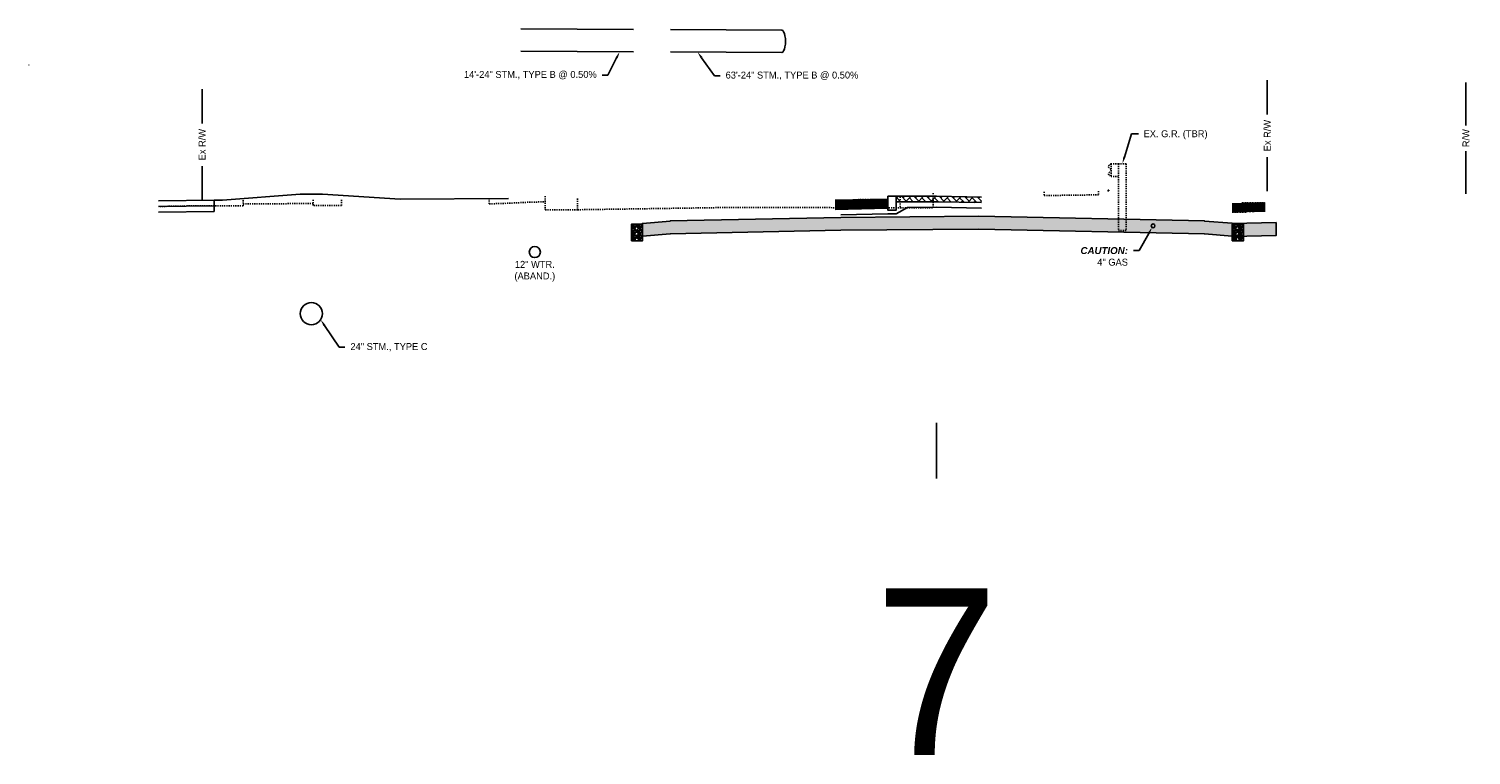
# Model space of a CAD drawing. Header units: feet. Extents: x 161250 to 169758, y 287353 to 289076.
# Tile 32 of 36: x 168866 to 168996, y 288201 to 288266. Entities that reach past the tile are written whole.
import ezdxf
from ezdxf import colors
from ezdxf.entities.mleader import LeaderData, LeaderLine
from ezdxf.math import Vec2, Vec3

# ---------------------------------------------------------------- set-up
doc = ezdxf.new("R2010")
doc.units = ezdxf.units.FT
doc.header["$MEASUREMENT"] = 0
doc.linetypes.add('OhDOT_USTN2', pattern=[0.11, 0.069, -0.041])
doc.layers.add('DR_P_Storm_Sewer', color=1, linetype='Continuous', true_color=0xff0000)
for name, color, linetype in [('DR_P_Text', 1, 'Continuous'), ('PV_P_Curb', 6, 'Continuous'), ('RD_P_Text', 1, 'Continuous'), ('RD_X_GR_Rt', 133, 'grrtex'), ('RD_X_Text', 9, 'Continuous'), ('RW_P_Fee_RW', 10, 'rowpr'), ('RW_X_Fee_RW', 50, 'rowex'), ('SC_Shading1', 247, 'Continuous'), ('UT_X_Gas', 52, 'gasex'), ('UT_X_Gas_Text', 56, 'Continuous'), ('UT_X_Water_Text', 142, 'Continuous'), ('XS_P_Curb', 6, 'Continuous'), ('XS_X_Ground_Line', 180, 'OhDOT_USTN2')]:
    doc.layers.add(name, color=color, linetype=linetype)
doc.layers.add('VIEWPORT', color=232, linetype='Continuous', plot=False)
doc.styles.add('Slanted', font='font31.shx', dxfattribs={"height": 0.1})
doc.styles.add('Slanted-Normal', font='font31.shx', dxfattribs={"height": 0.1})
doc.styles.get("Standard").update_dxf_attribs({"font": 'font31.shx'})
doc.styles.add('Straight-Normal', font='font30.shx', dxfattribs={"height": 0.1})
doc.linetypes.add('gasex', pattern='A,0.15,-0.2,0.15,-0.2,0.15,-0.1,["G",Straight-Normal,S=1,R=0,X=0,Y=-0.06],-0.15,0.15,-0.2,0.15,-0.2', length=1.8)
doc.linetypes.add('grrtex', pattern='A,0,[1,GRREX,S=1,R=0,X=0,Y=0],-0.3125', length=0.3125)
doc.linetypes.add('rowex', pattern='A,0.75,-0.05,["Ex R/W",Straight-Normal,S=1,R=0,X=0,Y=-0.06],-0.7,0.75,-0.3,0.75,-0.3,0.75,-0.3,0.75,-0.3', length=5.7)
doc.linetypes.add('rowpr', pattern='A,1.95,-0.05,["R/W",Slanted,S=1,R=0,X=0,Y=-0.06],-0.4,1.95', length=4.35)

msp = doc.modelspace()

# ---------------------------------------------------------------- hatches: boundary and pattern name
at = {"layer": 'SC_Shading1'}
h = msp.add_hatch(dxfattribs=at)
h.set_pattern_fill('AR-HBONE', color=256, scale=0.1)
h.set_pattern_definition([(45, (1114.93085, 296.44197), (0, 0.56568542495), [1.2, -0.4]), (135, (1115.2137, 296.7248), (4e-17, 0.56568542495), [1.2, -0.4])])
h.paths.add_polyline_path([(168944.14, 288251.403), (168947.756, 288251.41), (168951.816, 288251.329), (168951.816, 288250.829), (168947.756, 288250.91), (168944.14, 288250.903)])
at = {"layer": 'SC_Shading1', "true_color": 0x7ac1d6}
h = msp.add_hatch(dxfattribs=at)
h.set_pattern_fill('BOX', color=133, scale=0.3)
h.paths.add_polyline_path([(168938.644, 288250.227), (168943.376, 288250.322), (168943.376, 288251.155), (168938.644, 288251.06)])
h = msp.add_hatch(dxfattribs=at)
h.set_pattern_fill('BOX', color=133, scale=0.3)
h.paths.add_polyline_path([(168974.361, 288249.949), (168977.31, 288250.008), (168977.31, 288250.842), (168974.361, 288250.783)])
at = {"layer": 'SC_Shading1'}
h = msp.add_hatch(dxfattribs=at)
h.set_pattern_fill('GRAVEL', color=256, scale=0.5)
h.set_pattern_definition([(228.012787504, (1348.98613, 28.741286), (-4, -4.5), [0.067268, -6.6595440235]), (184.969740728, (1348.941129, 28.691286), (6, 0.5), [0.115434, -11.4279623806]), (132.510447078, (1348.82613, 28.681286), (5, -5.5), [0.081394, -8.05801629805]), (267.273689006, (1348.63113, 28.556286), (0.5, 10), [0.105119, -10.4067790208]), (292.833654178, (1348.62613, 28.451286), (-2.5, 6), [0.1030775, -10.20468656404]), (357.273689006, (1348.66613, 28.356286), (-10, 0.5), [0.105119, -10.4067790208]), (37.694240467, (1348.771129, 28.351286), (-6.5, -5), [0.1390145, -13.76242427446]), (72.255328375, (1348.881129, 28.436286), (3.5, 11), [0.131244, -12.9931607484]), (121.429565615, (1348.92113, 28.561286), (-4, 6.5), [0.105475, -10.4420365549]), (175.236358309, (1348.86613, 28.651286), (5.5, -0.5), [0.120416, -5.9003812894]), (222.397437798, (1348.746129, 28.661286), (-6, -5.5), [0.155724, -15.4166875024]), (138.814074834, (1349.12613, 28.551286), (-3.5, 3), [0.0531505, -5.2619224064]), (171.46923439, (1349.08613, 28.586286), (6.5, -1), [0.1011185, -10.0107557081]), (225, (1348.98613, 28.6013), (-6e-17, -0.5), [0.0707105, -0.6363962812]), (203.198590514, (1348.95113, 28.661286), (2.5, 1), [0.038079, -3.7698075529]), (291.801409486, (1348.91613, 28.64629), (-0.5, 1.5), [0.0538515, -2.6387309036]), (30.963756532, (1348.93613, 28.59629), (1.5, 1), [0.0874645, -2.8280114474]), (161.565051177, (1349.01113, 28.64129), (1, -0.5), [0.0632455, -1.5178933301]), (16.389540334, (1348.62613, 28.646286), (5, 1.5), [0.0886, -8.7714225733]), (70.346175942, (1348.71113, 28.671286), (-2.0000000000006, -5.5000000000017), [0.0743305, -7.35870387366]), (293.198590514, (1349.01113, 28.741286), (-1, 2.5), [0.0761575, -3.7317290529]), (343.610459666, (1349.04113, 28.671286), (-5, 1.5), [0.0886, -8.7714225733]), (339.44395478, (1348.62613, 28.336286), (-2.5, 1), [0.08544, -4.18656187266]), (294.775140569, (1348.70613, 28.306286), (-2.5, 5.5), [0.071589, -7.08732153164]), (66.801409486, (1349.01613, 28.241286), (1, 2.5), [0.0761575, -3.7317290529]), (17.354024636, (1349.04613, 28.311286), (-6.5, -2), [0.0838155, -8.2977118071]), (69.44395478, (1348.77113, 28.241286), (-1, -2.5), [0.04272, -4.22928187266]), (101.309932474, (1348.98613, 28.24129), (-0.5, 2), [0.025495, -2.5240147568]), (165.96375653, (1348.98113, 28.26629), (1.5, -0.5), [0.1030775, -1.9584753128]), (186.009005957, (1348.88113, 28.291286), (5, 0.5), [0.095525, -9.4569615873]), (303.690067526, (1348.93613, 28.55129), (-0.5, 1), [0.072111, -1.7306646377]), (353.157226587, (1348.976129, 28.491286), (8.5, -1), [0.125897, -12.463781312]), (60.945395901, (1349.10113, 28.476286), (-2, -3.5), [0.051478, -5.0963370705]), (90, (1349.12613, 28.5213), (-0.5, 0.5), [0.03, -0.47]), (120.256437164, (1348.87113, 28.306286), (2, -3.5), [0.069462, -6.8767599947]), (48.012787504, (1348.83613, 28.366286), (4, 4.5), [0.134536, -6.5922760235]), (0, (1348.92613, 28.4663), (0.5, 0.5), [0.13, -0.37]), (325.304846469, (1349.05613, 28.466286), (5, -3.5), [0.079057, -7.8266371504]), (254.0546041, (1349.12113, 28.421286), (-0.5, -2), [0.072801, -3.56725394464]), (207.645975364, (1349.101129, 28.351286), (-9.5, -5), [0.1185325, -11.7347370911]), (175.42607874, (1348.996129, 28.296286), (-6.5, 0.5), [0.1253995, -12.414536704])])
edge = h.paths.add_edge_path()
edge.add_arc((168920.803, 288247.55), 0.166, 0, 360)
h.paths.add_polyline_path([(168920.303, 288247.384), (168920.803, 288247.384), (168921.303, 288247.384), (168921.303, 288248.884), (168920.303, 288248.884)])
h = msp.add_hatch(dxfattribs=at)
h.set_pattern_fill('ZIGZAG', color=256, scale=4)
h.set_pattern_definition([(0, (0, 0), (0.5, 0.5), [0.5, -0.5]), (90, (0.5, 0), (-0.5, 0.5), [0.5, -0.5])])
h.paths.add_polyline_path([(168921.303, 288247.807), (168921.303, 288248.967), (168923.802, 288249.176), (168923.802, 288249.196), (168939.143, 288249.502), (168951.566, 288249.599), (168971.861, 288249.193), (168971.861, 288249.173), (168974.358, 288248.973), (168974.361, 288248.972), (168974.361, 288248.949), (168978.31, 288249.028), (168978.31, 288247.868), (168974.361, 288247.789), (168974.361, 288247.812), (168974.358, 288247.813), (168971.861, 288248.013), (168971.861, 288248.033), (168951.566, 288248.439), (168939.143, 288248.342), (168923.802, 288248.036), (168923.802, 288248.016)])
h = msp.add_hatch(dxfattribs=at)
h.set_pattern_fill('GRAVEL', color=256, scale=0.5)
h.set_pattern_definition([(228.012787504, (1403.04358, 28.74994), (-4, -4.5), [0.067268, -6.6595440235]), (184.969740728, (1402.99858, 28.69994), (6, 0.5), [0.115434, -11.4279623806]), (132.510447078, (1402.88358, 28.68994), (5, -5.5), [0.081394, -8.05801629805]), (267.273689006, (1402.68858, 28.56494), (0.5, 10), [0.105119, -10.4067790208]), (292.833654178, (1402.68358, 28.45994), (-2.5, 6), [0.1030775, -10.20468656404]), (357.273689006, (1402.72358, 28.36494), (-10, 0.5), [0.105119, -10.4067790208]), (37.694240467, (1402.82858, 28.35994), (-6.5, -5), [0.1390145, -13.76242427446]), (72.255328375, (1402.93858, 28.44494), (3.5, 11), [0.131244, -12.9931607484]), (121.429565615, (1402.97858, 28.56994), (-4, 6.5), [0.105475, -10.4420365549]), (175.236358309, (1402.92358, 28.65994), (5.5, -0.5), [0.120416, -5.9003812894]), (222.397437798, (1402.803579, 28.66994), (-6, -5.5), [0.155724, -15.4166875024]), (138.814074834, (1403.18358, 28.55994), (-3.5, 3), [0.0531505, -5.2619224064]), (171.46923439, (1403.14358, 28.59494), (6.5, -1), [0.1011185, -10.0107557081]), (225, (1403.04358, 28.60994), (-6e-17, -0.5), [0.0707105, -0.6363962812]), (203.198590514, (1403.00858, 28.66994), (2.5, 1), [0.038079, -3.7698075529]), (291.801409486, (1402.97358, 28.65494), (-0.5, 1.5), [0.0538515, -2.6387309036]), (30.963756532, (1402.99358, 28.60494), (1.5, 1), [0.0874645, -2.8280114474]), (161.565051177, (1403.06858, 28.64994), (1, -0.5), [0.0632455, -1.5178933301]), (16.389540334, (1402.68358, 28.65494), (5, 1.5), [0.0886, -8.7714225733]), (70.346175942, (1402.76858, 28.67994), (-2.0000000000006, -5.5000000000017), [0.0743305, -7.35870387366]), (293.198590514, (1403.06858, 28.74994), (-1, 2.5), [0.0761575, -3.7317290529]), (343.610459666, (1403.09858, 28.67994), (-5, 1.5), [0.0886, -8.7714225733]), (339.44395478, (1402.68358, 28.34494), (-2.5, 1), [0.08544, -4.18656187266]), (294.775140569, (1402.76358, 28.31494), (-2.5, 5.5), [0.071589, -7.08732153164]), (66.801409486, (1403.07358, 28.24994), (1, 2.5), [0.0761575, -3.7317290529]), (17.354024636, (1403.10358, 28.31994), (-6.5, -2), [0.0838155, -8.2977118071]), (69.44395478, (1402.82858, 28.24994), (-1, -2.5), [0.04272, -4.22928187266]), (101.309932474, (1403.04358, 28.24994), (-0.5, 2), [0.025495, -2.5240147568]), (165.96375653, (1403.03858, 28.27494), (1.5, -0.5), [0.1030775, -1.9584753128]), (186.009005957, (1402.93858, 28.29994), (5, 0.5), [0.095525, -9.4569615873]), (303.690067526, (1402.99358, 28.55994), (-0.5, 1), [0.072111, -1.7306646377]), (353.157226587, (1403.03358, 28.49994), (8.5, -1), [0.125897, -12.463781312]), (60.945395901, (1403.15858, 28.48494), (-2, -3.5), [0.051478, -5.0963370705]), (90, (1403.1836, 28.52994), (-0.5, 0.5), [0.03, -0.47]), (120.256437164, (1402.92858, 28.31494), (2, -3.5), [0.069462, -6.8767599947]), (48.012787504, (1402.89358, 28.37494), (4, 4.5), [0.134536, -6.5922760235]), (0, (1402.9836, 28.47494), (0.5, 0.5), [0.13, -0.37]), (325.304846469, (1403.11358, 28.47494), (5, -3.5), [0.079057, -7.8266371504]), (254.0546041, (1403.17858, 28.42994), (-0.5, -2), [0.072801, -3.56725394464]), (207.645975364, (1403.15858, 28.35994), (-9.5, -5), [0.1185325, -11.7347370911]), (175.42607874, (1403.05358, 28.30494), (-6.5, 0.5), [0.1253995, -12.414536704])])
edge = h.paths.add_edge_path()
edge.add_arc((168974.861, 288247.559), 0.166, 0, 360)
h.paths.add_polyline_path([(168974.361, 288247.393), (168974.861, 288247.393), (168975.361, 288247.393), (168975.361, 288248.893), (168974.361, 288248.893)])

# ---------------------------------------------------------------- linework, layer by layer
at = {"layer": 'DR_P_Storm_Sewer', "flags": 128}
for points in [[(168910.364, 288266.466), (168920.507, 288266.392)], [(168923.831, 288266.392), (168933.831, 288266.342)], [(168910.364, 288264.466), (168920.507, 288264.392)], [(168923.831, 288264.392), (168933.831, 288264.342)], [(168866.101, 288263.239), (168866.101, 288263.189)]]:
    msp.add_lwpolyline(points, dxfattribs=at)
at = {"layer": 'DR_P_Storm_Sewer'}
for centre, radius in [((168920.803, 288247.55), 0.166), ((168974.861, 288247.559), 0.166), ((168891.515, 288240.846), 1)]:
    msp.add_circle(centre, radius, dxfattribs=at)
msp.add_ellipse((168933.831, 288265.342), major_axis=(0, -1), ratio=0.337789, start_param=6.2798074, end_param=9.424778, dxfattribs=at)
at = {"layer": 'PV_P_Curb', "flags": 128}
msp.add_lwpolyline([(168921.303, 288247.807), (168921.303, 288248.967), (168923.802, 288249.176), (168923.802, 288249.196), (168939.143, 288249.502), (168951.566, 288249.599), (168971.861, 288249.193), (168971.861, 288249.173), (168974.358, 288248.973), (168974.361, 288248.972), (168974.361, 288248.949), (168978.31, 288249.028), (168978.31, 288247.868), (168974.361, 288247.789), (168974.361, 288247.812), (168974.358, 288247.813), (168971.861, 288248.013), (168971.861, 288248.033), (168951.566, 288248.439), (168939.143, 288248.342), (168923.802, 288248.036), (168923.802, 288248.016)], close=True, dxfattribs=at)
at = {"layer": 'RD_X_GR_Rt', "linetype": 'OhDOT_USTN2', "flags": 128}
for points in [[(168963.475, 288254.335), (168963.475, 288253.168)], [(168964.141, 288254.335), (168963.475, 288254.335)], [(168964.808, 288254.335), (168964.141, 288254.335)], [(168964.141, 288254.335), (168964.141, 288251.918)], [(168964.808, 288254.335), (168964.808, 288251.918)], [(168964.141, 288253.168), (168963.475, 288253.168)], [(168964.141, 288251.918), (168964.141, 288248.335)], [(168964.808, 288251.918), (168964.808, 288248.335)], [(168964.808, 288248.335), (168964.141, 288248.335)]]:
    msp.add_lwpolyline(points, dxfattribs=at)
at = {"layer": 'RD_X_GR_Rt', "linetype": 'OhDOT_USTN2'}
msp.add_spline([(168963.475, 288254.335), (168963.227, 288254.044), (168963.465, 288253.749), (168963.227, 288253.468), (168963.475, 288253.168)], degree=3, dxfattribs=at)
at = {"layer": 'RD_X_Text'}
msp.add_circle((168963.222, 288251.918), 0.04, dxfattribs=at)
at = {"layer": 'RW_P_Fee_RW', "flags": 128}
for points in [[(168995.389, 288257.755), (168995.389, 288261.629)], [(168995.389, 288251.629), (168995.389, 288255.471)]]:
    msp.add_lwpolyline(points, dxfattribs=at)
at = {"layer": 'RW_X_Fee_RW', "linetype": 'Continuous', "flags": 128}
for points in [[(168977.516, 288258.766), (168977.516, 288261.862)], [(168881.686, 288257.954), (168881.686, 288261.05)], [(168881.686, 288251.05), (168881.686, 288254.105)], [(168977.516, 288251.862), (168977.516, 288254.917)]]:
    msp.add_lwpolyline(points, dxfattribs=at)
at = {"layer": 'UT_X_Gas'}
msp.add_circle((168967.24, 288248.742), 0.166, dxfattribs=at)
at = {"layer": 'UT_X_Water_Text'}
msp.add_circle((168911.62, 288246.38), 0.5, dxfattribs=at)
at = {"layer": 'VIEWPORT', "flags": 128}
msp.add_lwpolyline([(168947.756, 288231.006), (168947.756, 288226.006)], dxfattribs=at)
at = {"layer": 'XS_P_Curb', "flags": 128}
for points in [[(168883.515, 288251.052), (168890.515, 288251.592), (168892.515, 288251.592), (168899.515, 288251.149)], [(168944.14, 288251.403), (168947.756, 288251.41)], [(168947.756, 288251.41), (168951.816, 288251.329)], [(168882.787, 288251.047), (168877.756, 288250.982)], [(168882.787, 288250.547), (168877.756, 288250.482)], [(168882.787, 288250.047), (168877.756, 288249.982)], [(168882.787, 288251.047), (168883.515, 288251.052)], [(168882.787, 288251.047), (168882.787, 288250.547), (168882.787, 288250.047)], [(168899.515, 288251.149), (168909.246, 288251.208)], [(168943.376, 288251.155), (168938.644, 288251.06)], [(168943.376, 288250.322), (168938.644, 288250.227)], [(168945.161, 288250.405), (168944.139, 288249.819)], [(168944.14, 288250.903), (168947.756, 288250.91)], [(168945.161, 288250.405), (168947.756, 288250.41)], [(168947.756, 288250.91), (168951.816, 288250.829)], [(168947.756, 288250.41), (168951.816, 288250.329)], [(168943.376, 288249.822), (168939.145, 288249.737)], [(168943.376, 288249.822), (168944.139, 288249.819)]]:
    msp.add_lwpolyline(points, dxfattribs=at)
for points in [[(168943.376, 288251.405), (168943.376, 288251.155), (168943.376, 288250.155), (168944.139, 288250.153), (168944.14, 288251.403)], [(168920.303, 288247.384), (168921.303, 288247.384), (168921.303, 288248.884), (168920.303, 288248.884)], [(168974.361, 288247.393), (168975.361, 288247.393), (168975.361, 288248.893), (168974.361, 288248.893)]]:
    msp.add_lwpolyline(points, close=True, dxfattribs=at)
at = {"layer": 'XS_X_Ground_Line', "flags": 128}
for points in [[(168912.556, 288251.415), (168912.556, 288250.19)], [(168944.496, 288251.35), (168944.496, 288250.35)], [(168947.47, 288251.679), (168947.47, 288250.35)], [(168957.435, 288251.799), (168957.435, 288251.466)], [(168962.34, 288251.533), (168957.435, 288251.466)], [(168962.34, 288251.866), (168962.34, 288251.533)], [(168885.377, 288250.542), (168882.787, 288250.547), (168881.291, 288250.55), (168877.756, 288250.482)], [(168885.377, 288251.042), (168885.377, 288250.709)], [(168885.377, 288251.042), (168885.377, 288250.542)], [(168891.68, 288250.754), (168885.377, 288250.709)], [(168891.68, 288251.087), (168891.68, 288250.587)], [(168894.23, 288250.571), (168891.68, 288250.587)], [(168894.23, 288251.071), (168894.23, 288250.571)], [(168907.526, 288251.221), (168907.526, 288250.721)], [(168907.526, 288250.721), (168908.897, 288250.762), (168910.214, 288250.823), (168910.97, 288250.862), (168911.385, 288250.873), (168911.838, 288250.887), (168912.556, 288250.915)], [(168915.465, 288250.19), (168912.556, 288250.19)], [(168915.465, 288251.19), (168915.465, 288250.19)], [(168915.465, 288250.19), (168922.6, 288250.298), (168929.735, 288250.406), (168936.072, 288250.385), (168940.937, 288250.369), (168944.496, 288250.35)], [(168944.496, 288250.35), (168947.47, 288250.35)]]:
    msp.add_lwpolyline(points, dxfattribs=at)

# ---------------------------------------------------------------- texts
at = {"layer": 'RW_P_Fee_RW', "insert": (168995.389, 288256.629), "char_height": 0.625, "attachment_point": 5, "rotation": 90}
msp.add_mtext_dynamic_manual_height_columns('R/W', width=4.5665, gutter_width=10, heights=[0], dxfattribs=at)
at = {"layer": 'RW_X_Fee_RW', "char_height": 0.625, "attachment_point": 5, "rotation": 90}
for insert in [(168977.516, 288256.862), (168881.686, 288256.05)]:
    msp.add_mtext_dynamic_manual_height_columns('Ex R/W', width=9.60773, gutter_width=10, heights=[0], dxfattribs=dict(at, insert=insert))
at = {"layer": 'UT_X_Water_Text', "insert": (168911.62, 288245.589), "char_height": 0.625, "attachment_point": 2}
msp.add_mtext_dynamic_manual_height_columns('12" WTR.\\P(ABAND.)', width=4.5, gutter_width=10, heights=[0], dxfattribs=at)
at = {"layer": 'VIEWPORT', "insert": (168947.756, 288208.62), "char_height": 15, "attachment_point": 5}
msp.add_mtext_dynamic_manual_height_columns('7', width=45.95559, gutter_width=10, heights=[0], dxfattribs=at)

# ---------------------------------------------------------------- leaders
at = {"layer": 'DR_P_Text'}
ml = msp.add_multileader_mtext('Standard', dxfattribs=at)
ml.set_content('14\'-24" STM., TYPE B @ 0.50%', color=256, style='Slanted-Normal')
ml.set_leader_properties()
ml.build(insert=Vec2(0, 0))
ml.multileader.update_dxf_attribs({"dogleg_length": 0.1, "arrow_head_size": 0.625, "scale": 5})
ctx = ml.context
ctx.base_point, ctx.scale, ctx.char_height, ctx.arrow_head_size, ctx.landing_gap_size, ctx.plane_origin = Vec3(168902.639, 288262.296), 5, 0.625, 0.625, 0.5, Vec3(168930.132, 288263.699)
ctx.text_align_type = 2
notes = []
notes.append((ctx, [(1, (1, 1, 0), (168918.186, 288262.296), (-1, 0), 0.5, [(0, [(168919.256, 288264.401)], 0, [])])]))
ctx.mtext.insert, ctx.mtext.alignment, ctx.mtext.flow_direction = Vec3(168917.186, 288262.678), 3, 5
ml = msp.add_multileader_mtext('Standard', dxfattribs=at)
ml.set_content('63\'-24" STM., TYPE B @ 0.50%', color=256, style='Slanted-Normal')
ml.set_leader_properties()
ml.build(insert=Vec2(0, 0))
ml.multileader.update_dxf_attribs({"dogleg_length": 0.1, "arrow_head_size": 0.625, "scale": 5})
ctx = ml.context
ctx.base_point, ctx.scale, ctx.char_height, ctx.arrow_head_size, ctx.landing_gap_size, ctx.plane_origin = Vec3(168928.283, 288262.238), 5, 0.625, 0.625, 0.5, Vec3(168937.132, 288263.678)
notes.append((ctx, [(0, (1, 1, 0), (168927.783, 288262.238), (1, 0), 0.5, [(0, [(168926.256, 288264.38)], 0, [])])]))
ctx.mtext.insert, ctx.mtext.flow_direction = Vec3(168928.783, 288262.62), 5
ml = msp.add_multileader_mtext('Standard', dxfattribs=at)
ml.set_content('24" STM., TYPE C', color=256, style='Slanted-Normal')
ml.set_leader_properties()
ml.build(insert=Vec2(0, 0))
ml.multileader.update_dxf_attribs({"dogleg_length": 0.1, "arrow_head_size": 0.625, "scale": 5})
ctx = ml.context
ctx.base_point, ctx.scale, ctx.char_height, ctx.arrow_head_size, ctx.landing_gap_size, ctx.plane_origin = Vec3(168894.531, 288237.812), 5, 0.625, 0.625, 0.5, Vec3(168903.225, 288239.593)
notes.append((ctx, [(0, (1, 1, 0), (168894.031, 288237.812), (1, 0), 0.5, [(0, [(168892.349, 288240.295)], 0, [])])]))
ctx.mtext.insert, ctx.mtext.flow_direction = Vec3(168895.031, 288238.194), 5
at = {"layer": 'RD_P_Text'}
ml = msp.add_multileader_mtext('Standard', dxfattribs=at)
ml.set_content('EX. G.R. (TBR)', color=256, style='Slanted-Normal')
ml.set_leader_properties(color=256, linetype='ByLayer', lineweight=-1)
ml.build(insert=Vec2(0, 0))
ml.multileader.update_dxf_attribs({"dogleg_length": 0.125, "arrow_head_size": 0.625, "scale": 5})
ctx = ml.context
ctx.base_point, ctx.scale, ctx.char_height, ctx.arrow_head_size, ctx.landing_gap_size, ctx.plane_origin = Vec3(168965.933, 288257.028), 5, 0.625, 0.625, 0.45, Vec3(168964.475, 288254.335)
notes.append((ctx, [(1, (1, 1, 0), (168965.308, 288257.028), (1, 0), 0.625, [(0, [(168964.475, 288254.335)], 0, [])])]))
ctx.mtext.insert, ctx.mtext.flow_direction = Vec3(168966.383, 288257.341), 5
at = {"layer": 'UT_X_Gas_Text'}
ml = msp.add_multileader_mtext('Standard', dxfattribs=at)
ml.set_content('{\\fArial|b1|i1|c0|p34;\\C1;CAUTION:}\\P4" GAS', color=256, style='Slanted-Normal')
ml.set_leader_properties()
ml.build(insert=Vec2(0, 0))
ml.multileader.update_dxf_attribs({"dogleg_length": 0.1, "arrow_head_size": 0.625, "scale": 5})
ctx = ml.context
ctx.base_point, ctx.scale, ctx.char_height, ctx.arrow_head_size, ctx.landing_gap_size, ctx.plane_origin = Vec3(168960.306, 288246.517), 5, 0.625, 0.625, 0.5, Vec3(168949.972, 288246.89)
ctx.text_align_type = 2
notes.append((ctx, [(1, (1, 1, 0), (168965.977, 288246.517), (-1, 0), 0.5, [(0, [(168967.152, 288248.601)], 0, [])])]))
ctx.mtext.insert, ctx.mtext.alignment, ctx.mtext.flow_direction = Vec3(168964.977, 288246.829), 3, 5
for ctx, leaders in notes:
    for number, flags, end, landing, length, lines in leaders:
        leader = LeaderData()
        leader.index, (leader.has_last_leader_line, leader.has_dogleg_vector, leader.attachment_direction) = number, flags
        leader.last_leader_point, leader.dogleg_vector, leader.dogleg_length = Vec3(end), Vec3(landing), length
        for number, points, colour, breaks in lines:
            line = LeaderLine()
            line.index, line.vertices, line.color, line.breaks = number, Vec3.list(points), colors.encode_raw_color(colour), breaks
            leader.lines.append(line)
        ctx.leaders.append(leader)

doc.saveas('drawing.dxf')
